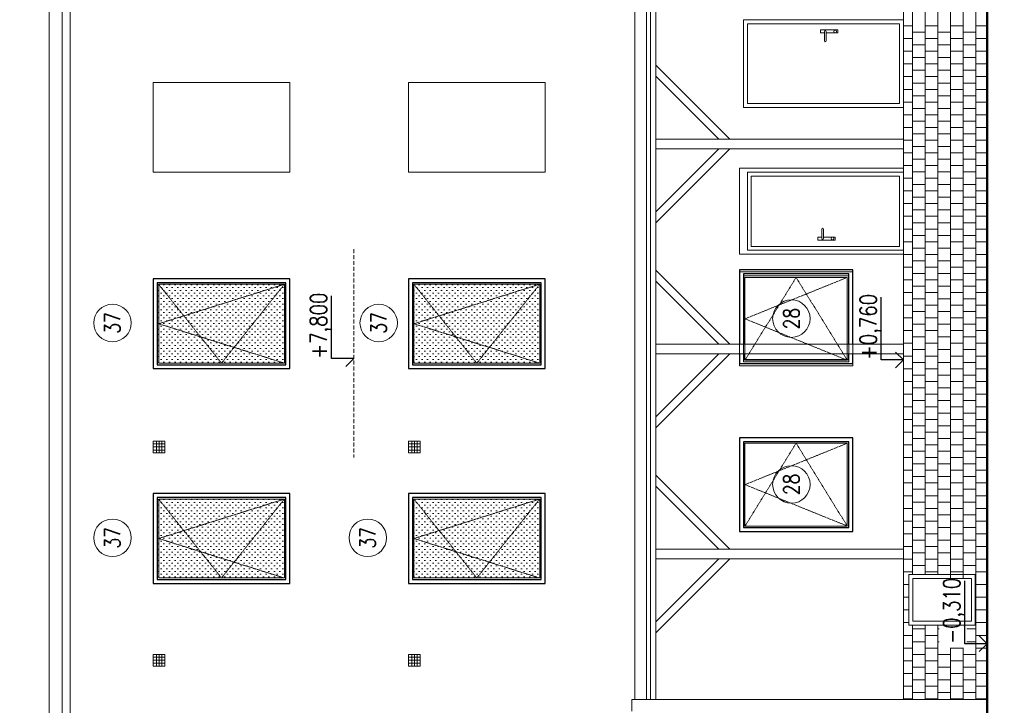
# Model space of a CAD drawing. Header units: millimetres. Extents: x -238874 to 551972, y -298952 to 658415.
# Tile 188 of 256: x 161745 to 174356, y 44935 to 53712. Entities that reach past the tile are written whole.
import ezdxf
from ezdxf.enums import TextEntityAlignment as Align

# ---------------------------------------------------------------- set-up
doc = ezdxf.new("R2010")
doc.units = ezdxf.units.MM
doc.header["$LTSCALE"] = 20
doc.linetypes.add('DASHED', pattern=[0.75, 0.5, -0.25])
doc.layers.add('00_HEDVIKA_DEMOLICE', color=2, linetype='Continuous', lineweight=30, transparency=0.3)
for name, color, linetype, lineweight in [('CKBUBLINY', 1, 'Continuous', 18), ('CKBUBLINY_POPIS', 3, 'Continuous', 25), ('CKOKNA', 30, 'Continuous', 18), ('CKSTENY_SRAF', 8, 'Continuous', 18), ('CKTEXTY_MALE', 140, 'Continuous', 18), ('NOSNÉ', 8, 'Continuous', 50), ('PRUCHODY', 7, 'Continuous', 18)]:
    doc.layers.add(name, color=color, linetype=linetype, lineweight=lineweight)
doc.layers.add('CZ', color=255, linetype='Continuous')
doc.styles.get("Standard").update_dxf_attribs({"font": 'simplex.shx', "width": 0.8})

# ---------------------------------------------------------------- blocks, each defined once
blk = doc.blocks.new('*U3509')
at = {"color": 0, "lineweight": -2}
for p, q in [((1200, 1450), (0, 1450)), ((0, 1450), (0, 0)), ((1150, 1400), (50, 1400)), ((50, 1400), (50, 765)), ((1150, 765), (1150, 1400)), ((1200, 0), (1200, 1450)), ((1130, 1380), (70, 1380)), ((70, 1380), (70, 785)), ((1130, 785), (1130, 1380)), ((50, 765), (50, 685)), ((70, 785), (70, 665)), ((1130, 665), (1130, 785)), ((1150, 685), (1150, 765)), ((50, 685), (50, 50)), ((70, 665), (70, 70)), ((1130, 70), (1130, 665)), ((1150, 50), (1150, 685)), ((0, 0), (1200, 0)), ((50, 50), (1150, 50)), ((70, 70), (1130, 70))]:
    blk.add_line(p, q, dxfattribs=at)
at = {"color": 0, "linetype": 'DASHED', "lineweight": -2}
for p, q in [((70, 70), (600, 1380)), ((70, 1380), (1130, 725)), ((600, 1380), (1130, 70)), ((1130, 725), (70, 70))]:
    blk.add_line(p, q, dxfattribs=at)
blk = doc.blocks.new('*U3559')
at = {"color": 0, "lineweight": -2}
for p, q in [((-1150, 0), (-1150, 1750)), ((-1150, 1750), (0, 1750)), ((-1100, 1700), (-50, 1700)), ((-1100, 915), (-1100, 1700)), ((-1080, 1680), (-70, 1680)), ((-1080, 935), (-1080, 1680)), ((-70, 1680), (-70, 935)), ((-50, 1700), (-50, 915)), ((0, 1750), (0, 0)), ((-1100, 835), (-1100, 915)), ((-1080, 815), (-1080, 935)), ((-70, 935), (-70, 815)), ((-50, 915), (-50, 835)), ((-1100, 50), (-1100, 835)), ((-1080, 70), (-1080, 815)), ((-70, 815), (-70, 70)), ((-50, 835), (-50, 50)), ((0, 0), (-1150, 0)), ((-50, 50), (-1100, 50)), ((-70, 70), (-1080, 70))]:
    blk.add_line(p, q, dxfattribs=at)
at = {"color": 0, "linetype": 'DASHED', "lineweight": -2}
for p, q in [((-575, 1680), (-1080, 70)), ((-70, 1680), (-1080, 875)), ((-70, 70), (-575, 1680)), ((-1080, 875), (-70, 70))]:
    blk.add_line(p, q, dxfattribs=at)
blk = doc.blocks.new('CK_BUBBLE_1_0_0')
at = {"color": 0, "linetype": 'ByBlock', "lineweight": -2}
blk.add_circle((0, 0), 1, dxfattribs=at)

msp = doc.modelspace()

# ---------------------------------------------------------------- hatches: boundary and pattern name
at = {"layer": 'CKSTENY_SRAF'}
h = msp.add_hatch(dxfattribs=at)
h.set_pattern_fill('OMITKA', color=256, scale=50, angle=450)
h.set_pattern_definition([(135, (585311.41, -31352.915), (-35.355339, -35.355339), [0, -50])])
h.paths.add_polyline_path([(163504.982, 49315.047), (163504.982, 50345.047), (165134.982, 50345.047), (165134.982, 49315.047)])
h = msp.add_hatch(dxfattribs=at)
h.set_pattern_fill('OMITKA', color=256, scale=50, angle=450)
h.set_pattern_definition([(135, (588581.41, -31352.915), (-35.355339, -35.355339), [0, -50])])
h.paths.add_polyline_path([(166774.982, 49315.047), (166774.982, 50345.047), (168404.982, 50345.047), (168404.982, 49315.047)])
h = msp.add_hatch(dxfattribs=at)
h.set_pattern_fill('OMITKA', color=256, scale=50, angle=450)
h.set_pattern_definition([(135, (585311.41, -34102.915), (-35.355339, -35.355339), [0, -50])])
h.paths.add_polyline_path([(163504.982, 46565.047), (163504.982, 47595.047), (165134.982, 47595.047), (165134.982, 46565.047)])
h = msp.add_hatch(dxfattribs=at)
h.set_pattern_fill('OMITKA', color=256, scale=50, angle=450)
h.set_pattern_definition([(135, (588581.41, -34102.915), (-35.355339, -35.355339), [0, -50])])
h.paths.add_polyline_path([(166774.982, 46565.047), (166774.982, 47595.047), (168404.982, 47595.047), (168404.982, 46565.047)])

# ---------------------------------------------------------------- linework, layer by layer
at = {"layer": '00_HEDVIKA_DEMOLICE'}
for points in [[(172414.982, 49559.251), (172414.982, 50510.047), (170964.982, 50510.047), (170964.982, 49559.251)], [(172364.982, 49559.251), (172364.982, 50460.047), (171014.982, 50460.047), (171014.982, 49559.251)], [(170964.982, 49435.047), (170964.982, 49310.047), (172414.982, 49310.047), (172414.982, 49435.047)], [(171014.982, 49435.047), (171014.982, 49360.047), (172364.982, 49360.047), (172364.982, 49435.047)]]:
    msp.add_lwpolyline(points, dxfattribs=at)
for points in [[(165204.982, 49245.047), (165204.982, 50395.047), (163454.982, 50395.047), (163454.982, 49245.047)], [(165204.982, 49245.047), (165204.982, 50395.047), (163454.982, 50395.047), (163454.982, 49245.047)], [(165154.982, 49295.047), (165154.982, 50345.047), (163504.982, 50345.047), (163504.982, 49295.047)], [(168474.982, 49245.047), (168474.982, 50395.047), (166724.982, 50395.047), (166724.982, 49245.047)], [(168474.982, 49245.047), (168474.982, 50395.047), (166724.982, 50395.047), (166724.982, 49245.047)], [(168424.982, 49295.047), (168424.982, 50345.047), (166774.982, 50345.047), (166774.982, 49295.047)], [(172414.982, 47160.047), (172414.982, 48360.047), (170964.982, 48360.047), (170964.982, 47160.047)], [(172364.982, 47210.047), (172364.982, 48310.047), (171014.982, 48310.047), (171014.982, 47210.047)], [(165204.982, 46495.047), (165204.982, 47645.047), (163454.982, 47645.047), (163454.982, 46495.047)], [(165204.982, 46495.047), (165204.982, 47645.047), (163454.982, 47645.047), (163454.982, 46495.047)], [(165154.982, 46545.047), (165154.982, 47595.047), (163504.982, 47595.047), (163504.982, 46545.047)], [(168474.982, 46495.047), (168474.982, 47645.047), (166724.982, 47645.047), (166724.982, 46495.047)], [(168474.982, 46495.047), (168474.982, 47645.047), (166724.982, 47645.047), (166724.982, 46495.047)], [(168424.982, 46545.047), (168424.982, 47595.047), (166774.982, 47595.047), (166774.982, 46545.047)]]:
    msp.add_lwpolyline(points, close=True, dxfattribs=at)
at = {"layer": 'CZ', "color": 7}
for p, q in [((165740.007, 49373.649), (165740.007, 50178.574)), ((172780.007, 49357.269), (172780.007, 50162.194)), ((173064.982, 49357.269), (172962.809, 49457.776)), ((166024.982, 49373.649), (165740.007, 49373.649)), ((166024.982, 49373.649), (165922.809, 49273.142)), ((173064.982, 49357.269), (172780.007, 49357.269)), ((173064.982, 49357.269), (172962.809, 49256.763)), ((173850.007, 45723.844), (173850.007, 46528.768)), ((174134.982, 45723.844), (174032.809, 45824.351)), ((174134.982, 45723.844), (173850.007, 45723.844)), ((174134.982, 45723.844), (174032.809, 45623.337))]:
    msp.add_line(p, q, dxfattribs=at)
at = {"layer": 'NOSNÉ'}
msp.add_line((174134.982, 43315.63), (174134.982, 59660.047), dxfattribs=at)
at = {"layer": 'PRUCHODY'}
for p, q in [((162123.588, 60170.047), (162123.588, 37047.118)), ((162290.759, 37047.118), (162290.759, 60170.047)), ((162392.365, 37047.118), (162392.365, 60170.047)), ((173991.769, 45010.047), (173991.769, 59660.047)), ((173829.209, 46560.047), (173829.209, 59330.047)), ((173666.649, 46560.047), (173666.649, 59000.047)), ((173504.089, 46610.047), (173504.089, 58670.047)), ((173341.529, 46610.047), (173341.529, 58340.047)), ((173178.969, 46610.047), (173178.969, 58010.047)), ((169624.982, 57600.388), (169624.982, 45010.047)), ((169774.982, 57600.388), (169774.982, 45010.047)), ((169824.982, 57600.388), (169824.982, 45010.047)), ((169894.982, 57600.388), (169894.982, 45010.047)), ((173064.982, 57436.451), (173064.982, 45010.047)), ((173178.969, 53633.468), (173064.982, 53633.468)), ((173504.089, 53633.468), (173341.529, 53633.468)), ((173829.209, 53633.468), (173666.649, 53633.468)), ((174134.982, 53633.468), (173991.769, 53633.468)), ((172003.228, 53582.266), (172003.228, 53542.266)), ((172223.228, 53582.266), (172003.228, 53582.266)), ((172052.749, 53542.266), (172003.228, 53542.266)), ((172052.749, 53562.266), (172052.749, 53441.333)), ((172073.709, 53562.266), (172073.709, 53441.333)), ((172223.228, 53542.266), (172073.709, 53542.266)), ((172223.228, 53582.266), (172223.228, 53542.266)), ((173341.529, 53552.188), (173178.969, 53552.188)), ((173666.649, 53552.188), (173504.089, 53552.188)), ((173991.769, 53552.188), (173829.209, 53552.188)), ((172073.709, 53441.333), (172073.709, 53441.333)), ((173178.969, 53470.908), (173064.982, 53470.908)), ((173341.529, 53389.628), (173178.969, 53389.628)), ((173504.089, 53470.908), (173341.529, 53470.908)), ((173666.649, 53389.628), (173504.089, 53389.628)), ((173829.209, 53470.908), (173666.649, 53470.908)), ((173991.769, 53389.628), (173829.209, 53389.628)), ((174134.982, 53470.908), (173991.769, 53470.908)), ((173178.969, 53308.348), (173064.982, 53308.348)), ((173341.529, 53227.068), (173178.969, 53227.068)), ((173504.089, 53308.348), (173341.529, 53308.348)), ((173666.649, 53227.068), (173504.089, 53227.068)), ((173829.209, 53308.348), (173666.649, 53308.348)), ((173991.769, 53227.068), (173829.209, 53227.068)), ((174134.982, 53308.348), (173991.769, 53308.348)), ((170841.733, 52184.251), (169894.982, 53131.002)), ((173178.969, 53145.788), (173064.982, 53145.788)), ((173504.089, 53145.788), (173341.529, 53145.788)), ((173829.209, 53145.788), (173666.649, 53145.788)), ((174134.982, 53145.788), (173991.769, 53145.788)), ((170700.312, 52184.251), (169894.982, 52989.58)), ((173178.969, 52983.228), (173064.982, 52983.228)), ((173341.529, 53064.508), (173178.969, 53064.508)), ((173504.089, 52983.228), (173341.529, 52983.228)), ((173666.649, 53064.508), (173504.089, 53064.508)), ((173829.209, 52983.228), (173666.649, 52983.228)), ((173991.769, 53064.508), (173829.209, 53064.508)), ((174134.982, 52983.228), (173991.769, 52983.228)), ((173341.529, 52901.948), (173178.969, 52901.948)), ((173666.649, 52901.948), (173504.089, 52901.948)), ((173991.769, 52901.948), (173829.209, 52901.948)), ((173178.969, 52820.668), (173064.982, 52820.668)), ((173341.529, 52739.388), (173178.969, 52739.388)), ((173504.089, 52820.668), (173341.529, 52820.668)), ((173666.649, 52739.388), (173504.089, 52739.388)), ((173829.209, 52820.668), (173666.649, 52820.668)), ((173991.769, 52739.388), (173829.209, 52739.388)), ((174134.982, 52820.668), (173991.769, 52820.668)), ((173178.969, 52658.108), (173064.982, 52658.108)), ((173504.089, 52658.108), (173341.529, 52658.108)), ((173829.209, 52658.108), (173666.649, 52658.108)), ((174134.982, 52658.108), (173991.769, 52658.108)), ((173178.969, 52495.548), (173064.982, 52495.548)), ((173341.529, 52576.828), (173178.969, 52576.828)), ((173504.089, 52495.548), (173341.529, 52495.548)), ((173666.649, 52576.828), (173504.089, 52576.828)), ((173829.209, 52495.548), (173666.649, 52495.548)), ((173991.769, 52576.828), (173829.209, 52576.828)), ((174134.982, 52495.548), (173991.769, 52495.548)), ((173341.529, 52414.268), (173178.969, 52414.268)), ((173666.649, 52414.268), (173504.089, 52414.268)), ((173991.769, 52414.268), (173829.209, 52414.268)), ((173178.969, 52332.988), (173064.982, 52332.988)), ((173341.529, 52251.708), (173178.969, 52251.708)), ((173504.089, 52332.988), (173341.529, 52332.988)), ((173666.649, 52251.708), (173504.089, 52251.708)), ((173829.209, 52332.988), (173666.649, 52332.988)), ((173991.769, 52251.708), (173829.209, 52251.708)), ((174134.982, 52332.988), (173991.769, 52332.988)), ((169894.982, 52184.251), (173064.982, 52184.251)), ((173178.969, 52170.428), (173064.982, 52170.428)), ((173341.529, 52089.148), (173178.969, 52089.148)), ((173504.089, 52170.428), (173341.529, 52170.428)), ((173666.649, 52089.148), (173504.089, 52089.148)), ((173829.209, 52170.428), (173666.649, 52170.428)), ((173991.769, 52089.148), (173829.209, 52089.148)), ((174134.982, 52170.428), (173991.769, 52170.428)), ((170841.733, 52060.047), (169894.982, 51113.297)), ((170700.312, 52060.047), (169894.982, 51254.718)), ((173064.982, 52060.047), (169894.982, 52060.047)), ((173178.969, 52007.868), (173064.982, 52007.868)), ((173504.089, 52007.868), (173341.529, 52007.868)), ((173829.209, 52007.868), (173666.649, 52007.868)), ((174134.982, 52007.868), (173991.769, 52007.868)), ((173178.969, 51845.308), (173064.982, 51845.308)), ((173341.529, 51926.588), (173178.969, 51926.588)), ((173504.089, 51845.308), (173341.529, 51845.308)), ((173666.649, 51926.588), (173504.089, 51926.588)), ((173829.209, 51845.308), (173666.649, 51845.308)), ((173991.769, 51926.588), (173829.209, 51926.588)), ((174134.982, 51845.308), (173991.769, 51845.308)), ((173341.529, 51764.028), (173178.969, 51764.028)), ((173666.649, 51764.028), (173504.089, 51764.028)), ((173991.769, 51764.028), (173829.209, 51764.028)), ((173178.969, 51682.748), (173064.982, 51682.748)), ((173341.529, 51601.468), (173178.969, 51601.468)), ((173504.089, 51682.748), (173341.529, 51682.748)), ((173666.649, 51601.468), (173504.089, 51601.468)), ((173829.209, 51682.748), (173666.649, 51682.748)), ((173991.769, 51601.468), (173829.209, 51601.468)), ((174134.982, 51682.748), (173991.769, 51682.748)), ((173178.969, 51520.188), (173064.982, 51520.188)), ((173504.089, 51520.188), (173341.529, 51520.188)), ((173829.209, 51520.188), (173666.649, 51520.188)), ((174134.982, 51520.188), (173991.769, 51520.188)), ((173178.969, 51357.628), (173064.982, 51357.628)), ((173341.529, 51438.908), (173178.969, 51438.908)), ((173504.089, 51357.628), (173341.529, 51357.628)), ((173666.649, 51438.908), (173504.089, 51438.908)), ((173829.209, 51357.628), (173666.649, 51357.628)), ((173991.769, 51438.908), (173829.209, 51438.908)), ((174134.982, 51357.628), (173991.769, 51357.628)), ((173341.529, 51276.348), (173178.969, 51276.348)), ((173666.649, 51276.348), (173504.089, 51276.348)), ((173991.769, 51276.348), (173829.209, 51276.348)), ((173178.969, 51195.068), (173064.982, 51195.068)), ((173341.529, 51113.788), (173178.969, 51113.788)), ((173504.089, 51195.068), (173341.529, 51195.068)), ((173666.649, 51113.788), (173504.089, 51113.788)), ((173829.209, 51195.068), (173666.649, 51195.068)), ((173991.769, 51113.788), (173829.209, 51113.788)), ((174134.982, 51195.068), (173991.769, 51195.068)), ((172018.858, 50909.992), (172018.858, 51030.925)), ((172039.817, 51030.925), (172039.817, 51030.925)), ((172039.817, 50909.992), (172039.817, 51030.925)), ((173178.969, 51032.508), (173064.982, 51032.508)), ((173504.089, 51032.508), (173341.529, 51032.508)), ((173829.209, 51032.508), (173666.649, 51032.508)), ((174134.982, 51032.508), (173991.769, 51032.508)), ((172018.858, 50929.992), (171969.337, 50929.992)), ((171969.337, 50889.992), (171969.337, 50929.992)), ((172189.337, 50889.992), (171969.337, 50889.992)), ((172189.337, 50929.992), (172039.817, 50929.992)), ((172189.337, 50889.992), (172189.337, 50929.992)), ((173178.969, 50869.948), (173064.982, 50869.948)), ((173341.529, 50951.228), (173178.969, 50951.228)), ((173504.089, 50869.948), (173341.529, 50869.948)), ((173666.649, 50951.228), (173504.089, 50951.228)), ((173829.209, 50869.948), (173666.649, 50869.948)), ((173991.769, 50951.228), (173829.209, 50951.228)), ((174134.982, 50869.948), (173991.769, 50869.948)), ((173178.969, 50707.388), (173064.982, 50707.388)), ((173341.529, 50788.668), (173178.969, 50788.668)), ((173504.089, 50707.388), (173341.529, 50707.388)), ((173666.649, 50788.668), (173504.089, 50788.668)), ((173829.209, 50707.388), (173666.649, 50707.388)), ((173991.769, 50788.668), (173829.209, 50788.668)), ((174134.982, 50707.388), (173991.769, 50707.388)), ((173341.529, 50626.108), (173178.969, 50626.108)), ((173666.649, 50626.108), (173504.089, 50626.108)), ((173991.769, 50626.108), (173829.209, 50626.108)), ((170841.733, 49559.251), (169894.982, 50506.002)), ((173178.969, 50544.828), (173064.982, 50544.828)), ((173341.529, 50463.548), (173178.969, 50463.548)), ((173504.089, 50544.828), (173341.529, 50544.828)), ((173666.649, 50463.548), (173504.089, 50463.548)), ((173829.209, 50544.828), (173666.649, 50544.828)), ((173991.769, 50463.548), (173829.209, 50463.548)), ((174134.982, 50544.828), (173991.769, 50544.828)), ((170700.312, 49559.251), (169894.982, 50364.58)), ((173178.969, 50382.268), (173064.982, 50382.268)), ((173504.089, 50382.268), (173341.529, 50382.268)), ((173829.209, 50382.268), (173666.649, 50382.268)), ((174134.982, 50382.268), (173991.769, 50382.268)), ((173178.969, 50219.708), (173064.982, 50219.708)), ((173341.529, 50300.988), (173178.969, 50300.988)), ((173504.089, 50219.708), (173341.529, 50219.708)), ((173666.649, 50300.988), (173504.089, 50300.988)), ((173829.209, 50219.708), (173666.649, 50219.708)), ((173991.769, 50300.988), (173829.209, 50300.988)), ((174134.982, 50219.708), (173991.769, 50219.708)), ((173341.529, 50138.428), (173178.969, 50138.428)), ((173666.649, 50138.428), (173504.089, 50138.428)), ((173991.769, 50138.428), (173829.209, 50138.428)), ((173178.969, 50057.148), (173064.982, 50057.148)), ((173341.529, 49975.868), (173178.969, 49975.868)), ((173504.089, 50057.148), (173341.529, 50057.148)), ((173666.649, 49975.868), (173504.089, 49975.868)), ((173829.209, 50057.148), (173666.649, 50057.148)), ((173991.769, 49975.868), (173829.209, 49975.868)), ((174134.982, 50057.148), (173991.769, 50057.148)), ((173178.969, 49894.588), (173064.982, 49894.588)), ((173504.089, 49894.588), (173341.529, 49894.588)), ((173829.209, 49894.588), (173666.649, 49894.588)), ((174134.982, 49894.588), (173991.769, 49894.588)), ((173178.969, 49732.028), (173064.982, 49732.028)), ((173341.529, 49813.308), (173178.969, 49813.308)), ((173504.089, 49732.028), (173341.529, 49732.028)), ((173666.649, 49813.308), (173504.089, 49813.308)), ((173829.209, 49732.028), (173666.649, 49732.028)), ((173991.769, 49813.308), (173829.209, 49813.308)), ((174134.982, 49732.028), (173991.769, 49732.028)), ((173178.969, 49569.468), (173064.982, 49569.468)), ((173341.529, 49650.748), (173178.969, 49650.748)), ((173504.089, 49569.468), (173341.529, 49569.468)), ((173666.649, 49650.748), (173504.089, 49650.748)), ((173829.209, 49569.468), (173666.649, 49569.468)), ((173991.769, 49650.748), (173829.209, 49650.748)), ((174134.982, 49569.468), (173991.769, 49569.468)), ((169894.982, 49559.251), (173064.982, 49559.251)), ((173341.529, 49488.188), (173178.969, 49488.188)), ((173666.649, 49488.188), (173504.089, 49488.188)), ((173991.769, 49488.188), (173829.209, 49488.188)), ((170841.733, 49435.047), (169894.982, 48488.297)), ((170700.312, 49435.047), (169894.982, 48629.718)), ((173064.982, 49435.047), (169894.982, 49435.047)), ((173178.969, 49406.908), (173064.982, 49406.908)), ((173341.529, 49325.628), (173178.969, 49325.628)), ((173504.089, 49406.908), (173341.529, 49406.908)), ((173666.649, 49325.628), (173504.089, 49325.628)), ((173829.209, 49406.908), (173666.649, 49406.908)), ((173991.769, 49325.628), (173829.209, 49325.628)), ((174134.982, 49406.908), (173991.769, 49406.908)), ((173178.969, 49244.348), (173064.982, 49244.348)), ((173504.089, 49244.348), (173341.529, 49244.348)), ((173829.209, 49244.348), (173666.649, 49244.348)), ((174134.982, 49244.348), (173991.769, 49244.348)), ((173178.969, 49081.788), (173064.982, 49081.788)), ((173341.529, 49163.068), (173178.969, 49163.068)), ((173504.089, 49081.788), (173341.529, 49081.788)), ((173666.649, 49163.068), (173504.089, 49163.068)), ((173829.209, 49081.788), (173666.649, 49081.788)), ((173991.769, 49163.068), (173829.209, 49163.068)), ((174134.982, 49081.788), (173991.769, 49081.788)), ((173341.529, 49000.508), (173178.969, 49000.508)), ((173666.649, 49000.508), (173504.089, 49000.508)), ((173991.769, 49000.508), (173829.209, 49000.508)), ((173178.969, 48919.228), (173064.982, 48919.228)), ((173341.529, 48837.948), (173178.969, 48837.948)), ((173504.089, 48919.228), (173341.529, 48919.228)), ((173666.649, 48837.948), (173504.089, 48837.948)), ((173829.209, 48919.228), (173666.649, 48919.228)), ((173991.769, 48837.948), (173829.209, 48837.948)), ((174134.982, 48919.228), (173991.769, 48919.228)), ((173178.969, 48756.668), (173064.982, 48756.668)), ((173504.089, 48756.668), (173341.529, 48756.668)), ((173829.209, 48756.668), (173666.649, 48756.668)), ((174134.982, 48756.668), (173991.769, 48756.668)), ((173178.969, 48594.108), (173064.982, 48594.108)), ((173341.529, 48675.388), (173178.969, 48675.388)), ((173504.089, 48594.108), (173341.529, 48594.108)), ((173666.649, 48675.388), (173504.089, 48675.388)), ((173829.209, 48594.108), (173666.649, 48594.108)), ((173991.769, 48675.388), (173829.209, 48675.388)), ((174134.982, 48594.108), (173991.769, 48594.108)), ((173178.969, 48431.548), (173064.982, 48431.548)), ((173341.529, 48512.828), (173178.969, 48512.828)), ((173504.089, 48431.548), (173341.529, 48431.548)), ((173666.649, 48512.828), (173504.089, 48512.828)), ((173829.209, 48431.548), (173666.649, 48431.548)), ((173991.769, 48512.828), (173829.209, 48512.828)), ((174134.982, 48431.548), (173991.769, 48431.548)), ((163495.469, 48316.933), (163495.469, 48166.933)), ((163529.982, 48316.933), (163529.982, 48166.933)), ((163564.496, 48316.933), (163564.496, 48166.933)), ((166765.469, 48316.933), (166765.469, 48166.933)), ((166799.982, 48316.933), (166799.982, 48166.933)), ((166834.496, 48316.933), (166834.496, 48166.933)), ((173341.529, 48350.268), (173178.969, 48350.268)), ((173666.649, 48350.268), (173504.089, 48350.268)), ((173991.769, 48350.268), (173829.209, 48350.268)), ((163454.982, 48280.446), (163604.982, 48280.446)), ((163454.982, 48241.933), (163604.982, 48241.933)), ((163454.982, 48203.42), (163604.982, 48203.42)), ((166724.982, 48280.446), (166874.982, 48280.446)), ((166724.982, 48241.933), (166874.982, 48241.933)), ((166724.982, 48203.42), (166874.982, 48203.42)), ((173178.969, 48268.988), (173064.982, 48268.988)), ((173341.529, 48187.708), (173178.969, 48187.708)), ((173504.089, 48268.988), (173341.529, 48268.988)), ((173666.649, 48187.708), (173504.089, 48187.708)), ((173829.209, 48268.988), (173666.649, 48268.988)), ((173991.769, 48187.708), (173829.209, 48187.708)), ((174134.982, 48268.988), (173991.769, 48268.988)), ((173178.969, 48106.428), (173064.982, 48106.428)), ((173504.089, 48106.428), (173341.529, 48106.428)), ((173829.209, 48106.428), (173666.649, 48106.428)), ((174134.982, 48106.428), (173991.769, 48106.428)), ((173178.969, 47943.868), (173064.982, 47943.868)), ((173341.529, 48025.148), (173178.969, 48025.148)), ((173504.089, 47943.868), (173341.529, 47943.868)), ((173666.649, 48025.148), (173504.089, 48025.148)), ((173829.209, 47943.868), (173666.649, 47943.868)), ((173991.769, 48025.148), (173829.209, 48025.148)), ((174134.982, 47943.868), (173991.769, 47943.868)), ((170841.733, 46934.251), (169894.982, 47881.002)), ((173341.529, 47862.588), (173178.969, 47862.588)), ((173666.649, 47862.588), (173504.089, 47862.588)), ((173991.769, 47862.588), (173829.209, 47862.588)), ((170700.312, 46934.251), (169894.982, 47739.58)), ((173178.969, 47781.308), (173064.982, 47781.308)), ((173341.529, 47700.028), (173178.969, 47700.028)), ((173504.089, 47781.308), (173341.529, 47781.308)), ((173666.649, 47700.028), (173504.089, 47700.028)), ((173829.209, 47781.308), (173666.649, 47781.308)), ((173991.769, 47700.028), (173829.209, 47700.028)), ((174134.982, 47781.308), (173991.769, 47781.308)), ((173178.969, 47618.748), (173064.982, 47618.748)), ((173504.089, 47618.748), (173341.529, 47618.748)), ((173829.209, 47618.748), (173666.649, 47618.748)), ((174134.982, 47618.748), (173991.769, 47618.748)), ((173178.969, 47456.188), (173064.982, 47456.188)), ((173341.529, 47537.468), (173178.969, 47537.468)), ((173504.089, 47456.188), (173341.529, 47456.188)), ((173666.649, 47537.468), (173504.089, 47537.468)), ((173829.209, 47456.188), (173666.649, 47456.188)), ((173991.769, 47537.468), (173829.209, 47537.468)), ((174134.982, 47456.188), (173991.769, 47456.188)), ((173341.529, 47374.908), (173178.969, 47374.908)), ((173666.649, 47374.908), (173504.089, 47374.908)), ((173991.769, 47374.908), (173829.209, 47374.908)), ((173178.969, 47293.628), (173064.982, 47293.628)), ((173341.529, 47212.348), (173178.969, 47212.348)), ((173504.089, 47293.628), (173341.529, 47293.628)), ((173666.649, 47212.348), (173504.089, 47212.348)), ((173829.209, 47293.628), (173666.649, 47293.628)), ((173991.769, 47212.348), (173829.209, 47212.348)), ((174134.982, 47293.628), (173991.769, 47293.628)), ((173178.969, 47131.068), (173064.982, 47131.068)), ((173341.529, 47049.788), (173178.969, 47049.788)), ((173504.089, 47131.068), (173341.529, 47131.068)), ((173666.649, 47049.788), (173504.089, 47049.788)), ((173829.209, 47131.068), (173666.649, 47131.068)), ((173991.769, 47049.788), (173829.209, 47049.788)), ((174134.982, 47131.068), (173991.769, 47131.068)), ((169894.982, 46934.251), (173064.982, 46934.251)), ((173178.969, 46968.508), (173064.982, 46968.508)), ((173504.089, 46968.508), (173341.529, 46968.508)), ((173829.209, 46968.508), (173666.649, 46968.508)), ((174134.982, 46968.508), (173991.769, 46968.508)), ((170841.733, 46810.047), (169894.982, 45863.297)), ((170700.312, 46810.047), (169894.982, 46004.718)), ((173064.982, 46810.047), (169894.982, 46810.047)), ((173178.969, 46805.948), (173064.982, 46805.948)), ((173341.529, 46887.228), (173178.969, 46887.228)), ((173504.089, 46805.948), (173341.529, 46805.948)), ((173666.649, 46887.228), (173504.089, 46887.228)), ((173829.209, 46805.948), (173666.649, 46805.948)), ((173991.769, 46887.228), (173829.209, 46887.228)), ((174134.982, 46805.948), (173991.769, 46805.948)), ((173341.529, 46724.668), (173178.969, 46724.668)), ((173666.649, 46724.668), (173504.089, 46724.668)), ((173991.769, 46724.668), (173829.209, 46724.668)), ((173178.969, 46643.388), (173064.982, 46643.388)), ((173504.089, 46643.388), (173341.529, 46643.388)), ((173829.209, 46643.388), (173666.649, 46643.388)), ((174134.982, 46643.388), (173991.769, 46643.388)), ((173134.982, 46480.828), (173064.982, 46480.828)), ((174134.982, 46480.828), (173991.769, 46480.828)), ((173134.982, 46318.268), (173064.982, 46318.268)), ((173991.769, 46399.548), (173984.982, 46399.548)), ((174134.982, 46318.268), (173991.769, 46318.268)), ((173991.769, 46236.988), (173984.982, 46236.988)), ((173134.982, 46155.708), (173064.982, 46155.708)), ((173991.769, 46074.428), (173984.982, 46074.428)), ((174134.982, 46155.708), (173991.769, 46155.708)), ((173134.982, 45993.148), (173064.982, 45993.148)), ((173178.969, 45010.047), (173178.969, 45960.047)), ((173341.529, 45911.868), (173178.969, 45911.868)), ((173341.529, 45010.047), (173341.529, 45960.047)), ((173504.089, 45010.047), (173504.089, 45960.047)), ((173523.834, 45911.868), (173504.089, 45911.868)), ((173991.769, 45911.868), (173878.001, 45911.868)), ((174134.982, 45993.148), (173991.769, 45993.148)), ((173178.969, 45830.588), (173064.982, 45830.588)), ((173504.089, 45830.588), (173341.529, 45830.588)), ((174134.982, 45830.588), (173991.769, 45830.588)), ((173178.969, 45668.028), (173064.982, 45668.028)), ((173341.529, 45749.308), (173178.969, 45749.308)), ((173504.089, 45668.028), (173341.529, 45668.028)), ((173523.834, 45749.308), (173504.089, 45749.308)), ((173666.649, 45010.047), (173666.649, 45670.034)), ((173829.209, 45668.028), (173666.649, 45668.028)), ((173829.209, 45010.047), (173829.209, 45670.034)), ((173991.769, 45749.308), (173878.001, 45749.308)), ((174134.982, 45668.028), (173991.769, 45668.028)), ((163454.982, 45550.446), (163604.982, 45550.446)), ((163495.469, 45586.933), (163495.469, 45436.933)), ((163529.982, 45586.933), (163529.982, 45436.933)), ((163564.496, 45586.933), (163564.496, 45436.933)), ((166724.982, 45550.446), (166874.982, 45550.446)), ((166765.469, 45586.933), (166765.469, 45436.933)), ((166799.982, 45586.933), (166799.982, 45436.933)), ((166834.496, 45586.933), (166834.496, 45436.933)), ((173341.529, 45586.748), (173178.969, 45586.748)), ((173666.649, 45586.748), (173504.089, 45586.748)), ((173991.769, 45586.748), (173829.209, 45586.748)), ((163454.982, 45511.933), (163604.982, 45511.933)), ((163454.982, 45473.42), (163604.982, 45473.42)), ((166724.982, 45511.933), (166874.982, 45511.933)), ((166724.982, 45473.42), (166874.982, 45473.42)), ((173178.969, 45505.468), (173064.982, 45505.468)), ((173341.529, 45424.188), (173178.969, 45424.188)), ((173504.089, 45505.468), (173341.529, 45505.468)), ((173666.649, 45424.188), (173504.089, 45424.188)), ((173829.209, 45505.468), (173666.649, 45505.468)), ((173991.769, 45424.188), (173829.209, 45424.188)), ((174134.982, 45505.468), (173991.769, 45505.468)), ((173178.969, 45342.908), (173064.982, 45342.908)), ((173504.089, 45342.908), (173341.529, 45342.908)), ((173829.209, 45342.908), (173666.649, 45342.908)), ((174134.982, 45342.908), (173991.769, 45342.908)), ((173178.969, 45180.348), (173064.982, 45180.348)), ((173341.529, 45261.628), (173178.969, 45261.628)), ((173504.089, 45180.348), (173341.529, 45180.348)), ((173666.649, 45261.628), (173504.089, 45261.628)), ((173829.209, 45180.348), (173666.649, 45180.348)), ((173991.769, 45261.628), (173829.209, 45261.628)), ((174134.982, 45180.348), (173991.769, 45180.348)), ((173341.529, 45099.068), (173178.969, 45099.068)), ((173666.649, 45099.068), (173504.089, 45099.068)), ((173991.769, 45099.068), (173829.209, 45099.068)), ((169584.982, 44860.047), (169584.982, 45010.047)), ((174134.982, 45010.047), (169584.982, 45010.047)), ((173064.982, 45010.047), (169894.982, 45010.047)), ((173178.969, 45017.788), (173064.982, 45017.788)), ((173504.089, 45017.788), (173341.529, 45017.788)), ((173829.209, 45017.788), (173666.649, 45017.788)), ((174134.982, 45017.788), (173991.769, 45017.788))]:
    msp.add_line(p, q, dxfattribs=at)
at = {"layer": 'PRUCHODY', "linetype": 'DASHED', "ltscale": 5}
msp.add_line((166024.982, 50772.748), (166024.982, 48107.877), dxfattribs=at)
at = {"layer": 'PRUCHODY'}
for points in [[(173064.982, 53710.047), (173064.982, 52590.047), (171014.982, 52590.047), (171014.982, 53710.047)], [(173014.982, 53660.047), (173014.982, 52640.047), (171064.982, 52640.047), (171064.982, 53660.047)], [(165204.982, 51760.047), (165204.982, 52910.047), (163454.982, 52910.047), (163454.982, 51760.047)], [(168474.982, 51760.047), (168474.982, 52910.047), (166724.982, 52910.047), (166724.982, 51760.047)], [(170964.982, 50710.047), (170964.982, 51810.047), (173064.982, 51810.047), (173064.982, 50710.047)], [(171064.982, 50760.047), (171064.982, 51760.047), (173064.982, 51760.047), (173064.982, 50760.047)], [(171114.982, 50810.047), (171114.982, 51710.047), (173014.982, 51710.047), (173014.982, 50810.047)], [(168474.982, 49245.047), (168474.982, 50395.047), (166724.982, 50395.047), (166724.982, 49245.047)], [(168474.982, 49245.047), (168474.982, 50395.047), (166724.982, 50395.047), (166724.982, 49245.047)], [(168424.982, 49295.047), (168424.982, 50345.047), (166774.982, 50345.047), (166774.982, 49295.047)], [(163604.982, 48166.933), (163604.982, 48316.933), (163454.982, 48316.933), (163454.982, 48166.933)], [(166874.982, 48166.933), (166874.982, 48316.933), (166724.982, 48316.933), (166724.982, 48166.933)], [(168474.982, 46495.047), (168474.982, 47645.047), (166724.982, 47645.047), (166724.982, 46495.047)], [(168474.982, 46495.047), (168474.982, 47645.047), (166724.982, 47645.047), (166724.982, 46495.047)], [(168424.982, 46545.047), (168424.982, 47595.047), (166774.982, 47595.047), (166774.982, 46545.047)], [(173984.982, 46610.047), (173984.982, 45960.047), (173134.982, 45960.047), (173134.982, 46610.047)], [(173934.982, 46560.047), (173934.982, 46010.047), (173184.982, 46010.047), (173184.982, 46560.047)], [(163604.982, 45436.933), (163604.982, 45586.933), (163454.982, 45586.933), (163454.982, 45436.933)], [(166874.982, 45436.933), (166874.982, 45586.933), (166724.982, 45586.933), (166724.982, 45436.933)]]:
    msp.add_lwpolyline(points, close=True, dxfattribs=at)
for centre in [(172190.681, 53562.226), (172156.79, 50910.032)]:
    msp.add_circle(centre, 16.88, dxfattribs=at)
for centre, start, end in [((172063.229, 53562.266), 0, 180), ((172063.229, 53441.333), 180, 0), ((172029.337, 51030.925), 0, 180), ((172029.337, 50909.992), 180, 0)]:
    msp.add_arc(centre, 10.48, start, end, dxfattribs=at)

# ---------------------------------------------------------------- block references
at = {"layer": 'CKBUBLINY'}
ref = msp.add_blockref('CK_BUBBLE_1_0_0', (162933.114, 49829.47), dxfattribs=dict(at, xscale=240, yscale=240, zscale=240, rotation=90))
ref.add_attrib('NUM1', '37', dxfattribs={"layer": 'CKBUBLINY_POPIS', "height": 200, "rotation": 90, "width": 0.8, "flags": 8}).set_placement((162933.114, 49829.47), align=Align.MIDDLE_CENTER)
ref = msp.add_blockref('CK_BUBBLE_1_0_0', (166343.271, 49829.47), dxfattribs=dict(at, xscale=240, yscale=240, zscale=240, rotation=90))
ref.add_attrib('NUM1', '37', dxfattribs={"layer": 'CKBUBLINY_POPIS', "height": 200, "rotation": 90, "width": 0.8, "flags": 8}).set_placement((166343.271, 49829.47), align=Align.MIDDLE_CENTER)
ref = msp.add_blockref('CK_BUBBLE_1_0_0', (171629.371, 49885.743), dxfattribs=dict(at, xscale=240, yscale=240, zscale=240, rotation=90))
ref.add_attrib('NUM1', '28', dxfattribs={"layer": 'CKBUBLINY_POPIS', "height": 200, "rotation": 90, "width": 0.8, "flags": 8}).set_placement((171629.371, 49885.743), align=Align.MIDDLE_CENTER)
ref = msp.add_blockref('CK_BUBBLE_1_0_0', (171629.371, 47762.843), dxfattribs=dict(at, xscale=240, yscale=240, zscale=240, rotation=90))
ref.add_attrib('NUM1', '28', dxfattribs={"layer": 'CKBUBLINY_POPIS', "height": 200, "rotation": 90, "width": 0.8, "flags": 8}).set_placement((171629.371, 47762.843), align=Align.MIDDLE_CENTER)
ref = msp.add_blockref('CK_BUBBLE_1_0_0', (162933.114, 47079.47), dxfattribs=dict(at, xscale=240, yscale=240, zscale=240, rotation=90))
ref.add_attrib('NUM1', '37', dxfattribs={"layer": 'CKBUBLINY_POPIS', "height": 200, "rotation": 90, "width": 0.8, "flags": 8}).set_placement((162933.114, 47079.47), align=Align.MIDDLE_CENTER)
ref = msp.add_blockref('CK_BUBBLE_1_0_0', (166203.114, 47079.47), dxfattribs=dict(at, xscale=240, yscale=240, zscale=240, rotation=90))
ref.add_attrib('NUM1', '37', dxfattribs={"layer": 'CKBUBLINY_POPIS', "height": 200, "rotation": 90, "width": 0.8, "flags": 8}).set_placement((166203.114, 47079.47), align=Align.MIDDLE_CENTER)
at = {"layer": 'CKOKNA'}
for name, p, rotation in [('*U3509', (172414.982, 49282.947), 90), ('*U3559', (165204.982, 50395.047), 90.00000000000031), ('*U3559', (168474.982, 50395.047), 90.00000000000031), ('*U3509', (172414.982, 47160.047), 90), ('*U3559', (165204.982, 47645.047), 90.00000000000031), ('*U3559', (168474.982, 47645.047), 90.00000000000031)]:
    msp.add_blockref(name, p, dxfattribs=dict(at, rotation=rotation))

# ---------------------------------------------------------------- texts
at = {"layer": 'CKTEXTY_MALE', "insert": (41215.138, 48082.555), "char_height": 200, "width": 2530.01668, "attachment_point": 1}
msp.add_mtext('\\pi152.87;ÚPRAVA OSTĚNÍ PO \\P\\pi0.49287;OSAZENÍ OKNA ŠTUK \\P\\pi1120.5;+ VÝMALBA', dxfattribs=at)
at = {"layer": 'CZ', "color": 7, "char_height": 212.5, "width": 939.6, "attachment_point": 1, "rotation": 90}
for s, insert in [('+7,800', (165466.959, 49372.964)), ('+0,760', (172506.959, 49356.584)), ('-0,310', (173576.959, 45723.159))]:
    msp.add_mtext(s, dxfattribs=dict(at, insert=insert))

doc.saveas('drawing.dxf')
